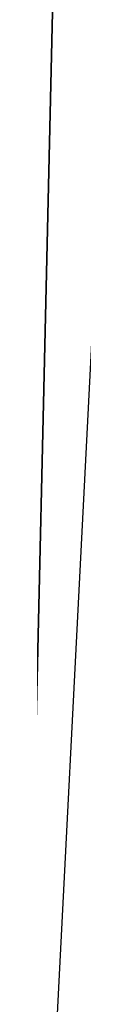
# Model space of a CAD drawing. Extents: x -950 to 950, y -950 to 950.
# Tile 237 of 256: x -920.857 to -920.711, y 3.688 to 7.375. Entities that reach past the tile are written whole.
import ezdxf

# ---------------------------------------------------------------- set-up
doc = ezdxf.new("R2010")
doc.units = 0
doc.layers.get('0').update_dxf_attribs({"color": 13, "linetype": 'CONTINUOUS'})

# ---------------------------------------------------------------- blocks, each defined once
blk = doc.blocks.new('OBJ_000001')
for p, q in [((-920.9963, 0, 30.1627), (-920.0367, 42.1929, 30.1627)), ((-920.0367, 42.1929, 7), (-920.9963, 0, 7))]:
    blk.add_line(p, q)
blk = doc.blocks.new('OBJ_000002')
for p, q in [((-916.1915, 94.0504), (-920.9963, 0)), ((-916.1915, 94.0504, 3), (-920.9963, 0, 3)), ((-916.1915, 94.0504, 38.9998), (-920.9963, 0, 38.9998))]:
    blk.add_line(p, q)
blk = doc.blocks.new('SKPC51C')
for name in ['OBJ_000001', 'OBJ_000002']:
    blk.add_blockref(name, (0, 0))

msp = doc.modelspace()

# ---------------------------------------------------------------- block references
msp.add_blockref('SKPC51C', (0, 0))

doc.saveas('drawing.dxf')
